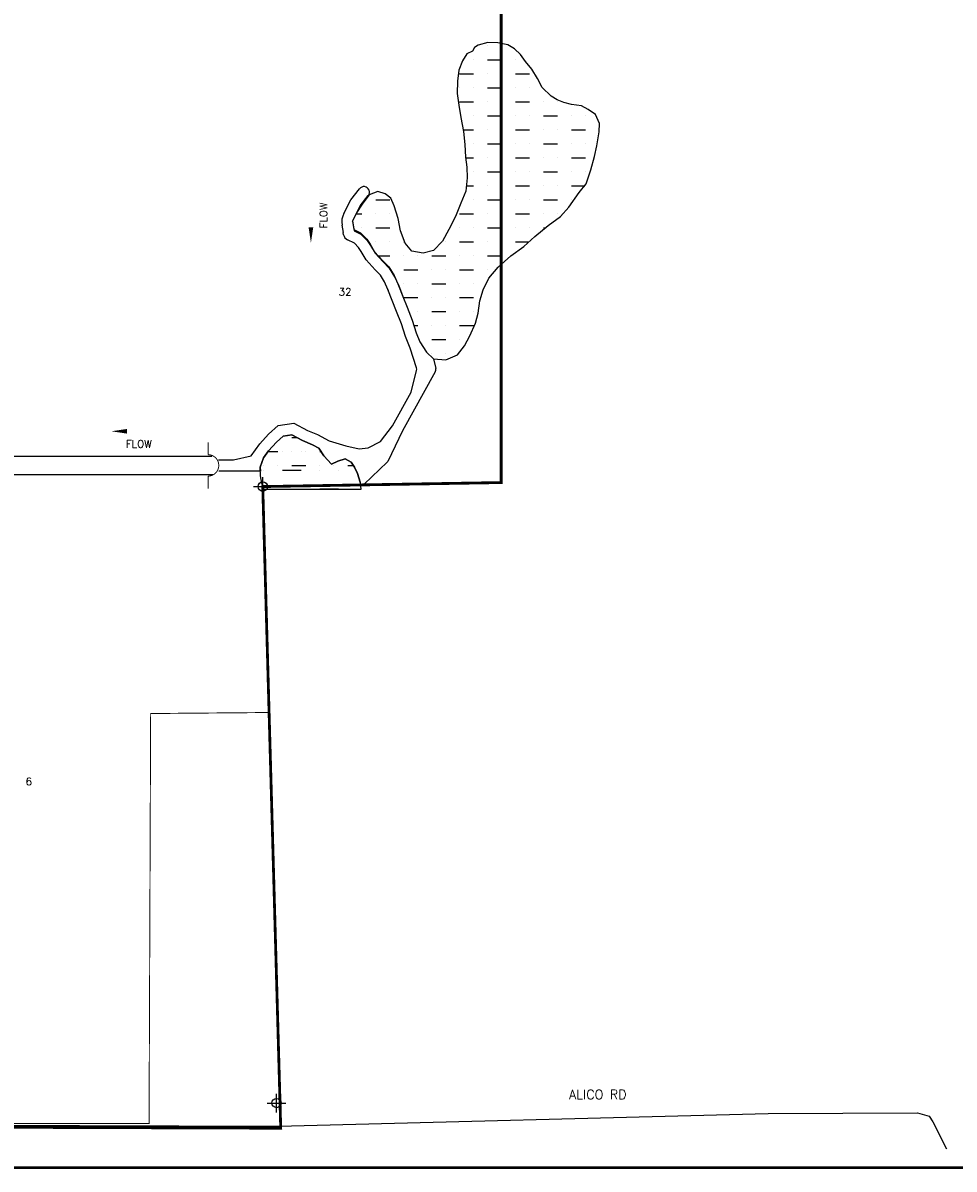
# Model space of a CAD drawing. Extents: x 213301 to 312511, y 784905 to 806134.
# Tile 4 of 7: x 254813 to 264806, y 784905 to 797196. Entities that reach past the tile are written whole.
import ezdxf
from ezdxf.enums import TextEntityAlignment as Align

# ---------------------------------------------------------------- set-up
doc = ezdxf.new("R2010")
doc.units = 0
doc.header["$LTSCALE"] = 800
doc.header["$PDMODE"] = 34
doc.header["$PDSIZE"] = 100
doc.linetypes.add('DASHED', pattern=[0])
doc.layers.get('0').update_dxf_attribs({"linetype": 'CONTINUOUS'})
for name, color, linetype in [('BORDER', 1, 'CONTINUOUS'), ('HATCH', 3, 'CONTINUOUS'), ('MAJROADS', 9, 'CONTINUOUS'), ('PLAKES', 5, 'CONTINUOUS'), ('SEC', 2, 'CONTINUOUS'), ('STRUCTURES', 1, 'CONTINUOUS'), ('SUBBASINS', 6, 'DASHED'), ('TEXT', 7, 'CONTINUOUS'), ('WL-PRESERVE', 14, 'CONTINUOUS'), ('WSHEDS', 11, 'CONTINUOUS')]:
    doc.layers.add(name, color=color, linetype=linetype)
doc.layers.get('0').off()
doc.styles.get("Standard").update_dxf_attribs({"font": 'ROMANT'})

# ---------------------------------------------------------------- blocks, each defined once
blk = doc.blocks.new('WEIR')
at = {"layer": 'STRUCTURES', "color": 0, "const_width": 20}
blk.add_lwpolyline([(0, 498), (0, 230, -1), (0, -230), (0, -498)], format="xyb", dxfattribs=at)
blk = doc.blocks.new('*X')
at = {"color": 0}
for p, q in [((259800, 796950), (259800, 796950)), ((259950, 796950), (259950, 796950)), ((259650, 796800), (259650, 796800)), ((259800, 796800), (259950, 796800)), ((260100, 796800), (260100, 796800)), ((259500, 796650), (259650, 796650)), ((259800, 796650), (259800, 796650)), ((259950, 796650), (259950, 796650)), ((260100, 796650), (260250, 796650)), ((259500, 796500), (259500, 796500)), ((259650, 796500), (259650, 796500)), ((259800, 796500), (259950, 796500)), ((260100, 796500), (260100, 796500)), ((260250, 796500), (260250, 796500)), ((259500, 796350), (259650, 796350)), ((259800, 796350), (259800, 796350)), ((259950, 796350), (259950, 796350)), ((260100, 796350), (260250, 796350)), ((260400, 796350), (260400, 796350)), ((260550, 796350), (260550, 796350)), ((259650, 796200), (259650, 796200)), ((259800, 796200), (259950, 796200)), ((260100, 796200), (260100, 796200)), ((260250, 796200), (260250, 796200)), ((260400, 796200), (260550, 796200)), ((260700, 796200), (260700, 796200)), ((260850, 796200), (260850, 796200)), ((259539, 796050), (259650, 796050)), ((259800, 796050), (259800, 796050)), ((259950, 796050), (259950, 796050)), ((260100, 796050), (260250, 796050)), ((260400, 796050), (260400, 796050)), ((260550, 796050), (260550, 796050)), ((260700, 796050), (260850, 796050)), ((259650, 795900), (259650, 795900)), ((259800, 795900), (259950, 795900)), ((260100, 795900), (260100, 795900)), ((260250, 795900), (260250, 795900)), ((260400, 795900), (260550, 795900)), ((260700, 795900), (260700, 795900)), ((260850, 795900), (260850, 795900)), ((259561, 795750), (259650, 795750)), ((259800, 795750), (259800, 795750)), ((259950, 795750), (259950, 795750)), ((260100, 795750), (260250, 795750)), ((260400, 795750), (260400, 795750)), ((260550, 795750), (260550, 795750)), ((260700, 795750), (260850, 795750)), ((259650, 795600), (259650, 795600)), ((259800, 795600), (259950, 795600)), ((260100, 795600), (260100, 795600)), ((260250, 795600), (260250, 795600)), ((260400, 795600), (260550, 795600)), ((260700, 795600), (260700, 795600)), ((260850, 795600), (260850, 795600)), ((259571, 795450), (259650, 795450)), ((259800, 795450), (259800, 795450)), ((259950, 795450), (259950, 795450)), ((260100, 795450), (260250, 795450)), ((260400, 795450), (260400, 795450)), ((260550, 795450), (260550, 795450)), ((260700, 795450), (260843, 795450)), ((258600, 795300), (258750, 795300)), ((259650, 795300), (259650, 795300)), ((259800, 795300), (259950, 795300)), ((260100, 795300), (260100, 795300)), ((260250, 795300), (260250, 795300)), ((260400, 795300), (260550, 795300)), ((260700, 795300), (260700, 795300)), ((258389, 795150), (258450, 795150)), ((258600, 795150), (258600, 795150)), ((258750, 795150), (258750, 795150)), ((259500, 795150), (259650, 795150)), ((259800, 795150), (259800, 795150)), ((259950, 795150), (259950, 795150)), ((260100, 795150), (260250, 795150)), ((260400, 795150), (260400, 795150)), ((260550, 795150), (260550, 795150)), ((258450, 795000), (258450, 795000)), ((258600, 795000), (258750, 795000)), ((259500, 795000), (259500, 795000)), ((259650, 795000), (259650, 795000)), ((259800, 795000), (259950, 795000)), ((260100, 795000), (260100, 795000)), ((260250, 795000), (260250, 795000)), ((260400, 795000), (260421, 795000)), ((258600, 794850), (258600, 794850)), ((258750, 794850), (258750, 794850)), ((258900, 794850), (258910, 794850)), ((259350, 794850), (259350, 794850)), ((259500, 794850), (259650, 794850)), ((259800, 794850), (259800, 794850)), ((259950, 794850), (259950, 794850)), ((260100, 794850), (260242, 794850)), ((258625, 794700), (258750, 794700)), ((258900, 794700), (258900, 794700)), ((259050, 794700), (259050, 794700)), ((259200, 794700), (259350, 794700)), ((259500, 794700), (259500, 794700)), ((259650, 794700), (259650, 794700)), ((259800, 794700), (259950, 794700)), ((258900, 794550), (259050, 794550)), ((259200, 794550), (259200, 794550)), ((259350, 794550), (259350, 794550)), ((259500, 794550), (259650, 794550)), ((259800, 794550), (259800, 794550)), ((258900, 794400), (258900, 794400)), ((259050, 794400), (259050, 794400)), ((259200, 794400), (259350, 794400)), ((259500, 794400), (259500, 794400)), ((259650, 794400), (259650, 794400)), ((258900, 794250), (259050, 794250)), ((259200, 794250), (259200, 794250)), ((259350, 794250), (259350, 794250)), ((259500, 794250), (259650, 794250)), ((259050, 794100), (259050, 794100)), ((259200, 794100), (259350, 794100)), ((259500, 794100), (259500, 794100)), ((259650, 794100), (259650, 794100)), ((259009, 793950), (259050, 793950)), ((259200, 793950), (259200, 793950)), ((259350, 793950), (259350, 793950)), ((259500, 793950), (259650, 793950)), ((259200, 793800), (259350, 793800)), ((259500, 793800), (259500, 793800)), ((259200, 793650), (259200, 793650)), ((259350, 793650), (259350, 793650)), ((257700, 792750), (257753, 792750)), ((257443, 792600), (257550, 792600)), ((257600, 792600), (257600, 792600)), ((257700, 792600), (257700, 792600)), ((257800, 792600), (257800, 792600)), ((257850, 792600), (257850, 792600)), ((258000, 792600), (258012, 792600)), ((258000, 792600), (258012, 792600)), ((257400, 792450), (257400, 792450)), ((257550, 792450), (257550, 792450)), ((257700, 792450), (257850, 792450)), ((258000, 792450), (258000, 792450)), ((258150, 792450), (258150, 792450)), ((258300, 792450), (258361, 792450)), ((257400, 792400), (257400, 792400)), ((257600, 792400), (257800, 792400)), ((258000, 792400), (258000, 792400)), ((258200, 792400), (258200, 792400)), ((257400, 792200), (257400, 792200)), ((257600, 792200), (257600, 792200)), ((257800, 792200), (257800, 792200)), ((258000, 792200), (258200, 792200)), ((258400, 792200), (258400, 792200))]:
    blk.add_line(p, q, dxfattribs=at)
blk = doc.blocks.new('FLARROW')
at = {"layer": 'PLAKES', "color": 0}
blk.add_lwpolyline([(0, 0, 0, 0.05, 0), (0.168, 0, 0, 0, -0.087559), (0.267, -0.018, 0, 0, 0.245722), (0.355, -0.006, 0, 0, -0.309425), (0.492, -0.004, 0, 0, 0), (0.558, -0.006, 0, 0, 0)], format="xyseb", dxfattribs=at)
blk.add_text('FLOW', height=0.08, dxfattribs=at).set_placement((0.295, -0.176), align=Align.CENTER)

msp = doc.modelspace()

# ---------------------------------------------------------------- linework, layer by layer
at = {"layer": 'BORDER', "color": 0, "const_width": 29.7}
msp.add_lwpolyline([(238521, 784920), (271191, 784920), (271191, 806120), (238521, 806120)], close=True, dxfattribs=at)
at = {"layer": 'MAJROADS', "color": 0}
msp.add_lwpolyline([(238697, 785466), (240094, 785431), (241704, 785493), (247007, 785386), (252211, 785381), (257556, 785366), (262811, 785502), (264412, 785507), (264537, 785472), (264579, 785413), (264723, 785123)], dxfattribs=at)
at = {"layer": 'PLAKES', "color": 0}
for p, q in [((258332, 795298), (258424, 795418)), ((258257, 795152), (258332, 795298)), ((258434, 795234), (258519, 795344)), ((258349, 795069), (258434, 795234)), ((258237, 795027), (258251, 794947)), ((258351, 795074), (258369, 794967)), ((258255, 794925), (258251, 794947)), ((258369, 794967), (258441, 794931)), ((258441, 794931), (258509, 794863)), ((258370, 794833), (258296, 794870)), ((258415, 794787), (258370, 794833)), ((258442, 794745), (258415, 794787)), ((258509, 794863), (258544, 794809)), ((258544, 794809), (258593, 794728)), ((258496, 794656), (258442, 794745)), ((258592, 794550), (258496, 794656)), ((258593, 794728), (258679, 794633)), ((258650, 794492), (258592, 794550)), ((258679, 794633), (258745, 794567)), ((258745, 794567), (258801, 794475)), ((258695, 794419), (258650, 794492)), ((258731, 794339), (258695, 794419)), ((258801, 794475), (258842, 794386)), ((258736, 794326), (258731, 794339)), ((258842, 794386), (258889, 794264)), ((258889, 794264), (258936, 794147)), ((258936, 794147), (258990, 794009)), ((258990, 794009), (259033, 793872)), ((259033, 793872), (259071, 793777)), ((259071, 793777), (259146, 793665)), ((259146, 793665), (259220, 793595)), ((259220, 793595), (259244, 793489)), ((259239, 793453), (258885, 792821)), ((257448, 792786), (257553, 792879)), ((257553, 792879), (257720, 792903)), ((257720, 792903), (257866, 792827)), ((257866, 792827), (257973, 792781)), ((258885, 792821), (258728, 792494)), ((257261, 792554), (257355, 792683)), ((257355, 792683), (257448, 792786)), ((257973, 792781), (258100, 792713)), ((253335, 792550), (256839, 792550)), ((256911, 792510), (257073, 792510)), ((257073, 792510), (257261, 792554)), ((256852, 792350), (253155, 792350)), ((257362, 792390), (256917, 792390)), ((257361, 792432), (257362, 792390)), ((258432, 792267), (258432, 792272))]:
    msp.add_line(p, q, dxfattribs=at)
msp.add_lwpolyline([(258100, 792713), (258278, 792662), (258420, 792628), (258517, 792640), (258649, 792706), (258778, 792875), (258980, 793236), (259038, 793469, 0.140631), (259037, 793496), (258968, 793710), (258920, 793832), (258877, 793969), (258824, 794103), (258777, 794220), (258731, 794339)], format="xyb", dxfattribs=at)
for points in [[(258432, 792272), (258404, 792365), (258373, 792433), (258335, 792485), (258272, 792522), (258192, 792498), (258123, 792464), (258042, 792552), (257989, 792636), (257921, 792673), (257814, 792718), (257698, 792779), (257606, 792766), (257533, 792700), (257448, 792607), (257394, 792533), (257361, 792432)], [(258723, 792486), (258474, 792251)]]:
    msp.add_lwpolyline(points, dxfattribs=at)
for centre, radius, start, end in [((258472, 795381), 60, 322.2467, 142.2467), ((258435, 795061), 200, 152.768, 189.6411), ((258329, 794937), 75, 189.243, 243.4889), ((259195, 793478), 50, 330.7963, 12.6738), ((258706, 792504), 25, 313.3816, 334.3364), ((258457, 792269), 25, 186.1541, 313.3816)]:
    msp.add_arc(centre, radius, start, end, dxfattribs=at)
at = {"layer": 'SEC', "color": 0}
for p in [(257387, 792224), (257535, 785613)]:
    msp.add_point(p, dxfattribs=at)
at = {"layer": 'SUBBASINS', "color": 0, "linetype": 'DASHED', "const_width": 10}
msp.add_lwpolyline([(241460, 785443), (245789, 785383), (256167, 785394), (256184, 789790), (257455, 789801), (257387, 792224), (259946, 792267)], dxfattribs=at)
at = {"layer": 'WL-PRESERVE', "color": 0}
for points in [[(260619, 796342), (260548, 796372), (260483, 796412), (260384, 796505), (260334, 796600), (260274, 796700), (260208, 796781), (260152, 796859), (260088, 796918), (260018, 796963), (259909, 796983), (259804, 796985), (259697, 796959), (259659, 796933), (259639, 796894), (259578, 796864), (259530, 796788), (259493, 796688), (259477, 796572), (259475, 796438), (259491, 796315), (259514, 796182), (259542, 796033), (259554, 795893), (259561, 795755), (259577, 795649), (259580, 795534), (259565, 795391), (259514, 795265), (259454, 795120), (259384, 794982), (259316, 794854), (259219, 794754), (259108, 794727), (258987, 794747), (258916, 794833), (258864, 794965), (258841, 795099), (258796, 795235), (258762, 795316), (258699, 795365), (258622, 795388), (258530, 795354), (258453, 795253), (258393, 795159), (258349, 795069), (258364, 794980), (258436, 794945), (258503, 794876), (258539, 794823), (258588, 794742), (258674, 794646), (258740, 794580), (258796, 794489), (258836, 794400), (258889, 794264), (258936, 794147), (258990, 794009), (259033, 793872), (259071, 793777), (259146, 793665), (259220, 793595), (259350, 793584), (259476, 793636), (259552, 793734), (259608, 793840), (259670, 793976), (259699, 794084), (259716, 794217), (259752, 794335), (259813, 794458), (259912, 794578), (260051, 794700), (260187, 794800), (260305, 794906), (260449, 795023), (260583, 795119), (260670, 795221), (260784, 795376), (260859, 795471), (260909, 795621), (260946, 795763), (260972, 795879), (260998, 796029), (261002, 796119), (260957, 796213), (260878, 796269), (260806, 796307), (260699, 796321)], [(257403, 792192), (257376, 792260), (257363, 792339), (257361, 792432), (257394, 792533), (257448, 792607), (257533, 792700), (257606, 792766), (257698, 792779), (257814, 792718), (257921, 792673), (257989, 792636), (258042, 792552), (258123, 792464), (258192, 792498), (258272, 792522), (258335, 792485), (258373, 792433), (258404, 792365), (258432, 792272), (258440, 792191)]]:
    msp.add_lwpolyline(points, close=True, dxfattribs=at)
at = {"layer": 'WSHEDS', "color": 0, "const_width": 30}
msp.add_lwpolyline([(262568, 805891), (262546, 802778), (259946, 802778), (259946, 792267), (257387, 792224), (257580, 785343), (245789, 785383), (241460, 785443)], dxfattribs=at)

# ---------------------------------------------------------------- block references
at = {"layer": 'HATCH', "color": 0}
msp.add_blockref('*X', (0, 0), dxfattribs=at)
msp.add_blockref('*X', (0, 0), dxfattribs=at)
msp.add_blockref('*X', (0, 0), dxfattribs=at)
msp.add_blockref('*X', (0, 0), dxfattribs=at)
msp.add_blockref('*X', (0, 0), dxfattribs=at)
msp.add_blockref('*X', (0, 0), dxfattribs=at)
at = {"layer": 'PLAKES', "color": 0, "xscale": 1000, "yscale": 1000, "zscale": 1000, "rotation": 90}
msp.add_blockref('FLARROW', (257904, 794837), dxfattribs=at)
at = {"layer": 'PLAKES', "color": 0, "xscale": 1000, "yscale": 1000, "zscale": 1000}
msp.add_blockref('FLARROW', (255763, 792817), dxfattribs=at)
at = {"layer": 'STRUCTURES', "color": 0, "xscale": 0.5, "yscale": 0.5, "zscale": 0.5}
msp.add_blockref('WEIR', (256800, 792451), dxfattribs=at)

# ---------------------------------------------------------------- texts
at = {"layer": 'MAJROADS', "color": 0}
msp.add_text('ALICO RD', height=100, dxfattribs=at).set_placement((260674, 785654))
at = {"layer": 'TEXT', "color": 0}
for s, p in [('32', (258202, 794272)), ('6', (254842, 789021))]:
    msp.add_text(s, height=80, dxfattribs=at).set_placement(p)

doc.saveas('drawing.dxf')
